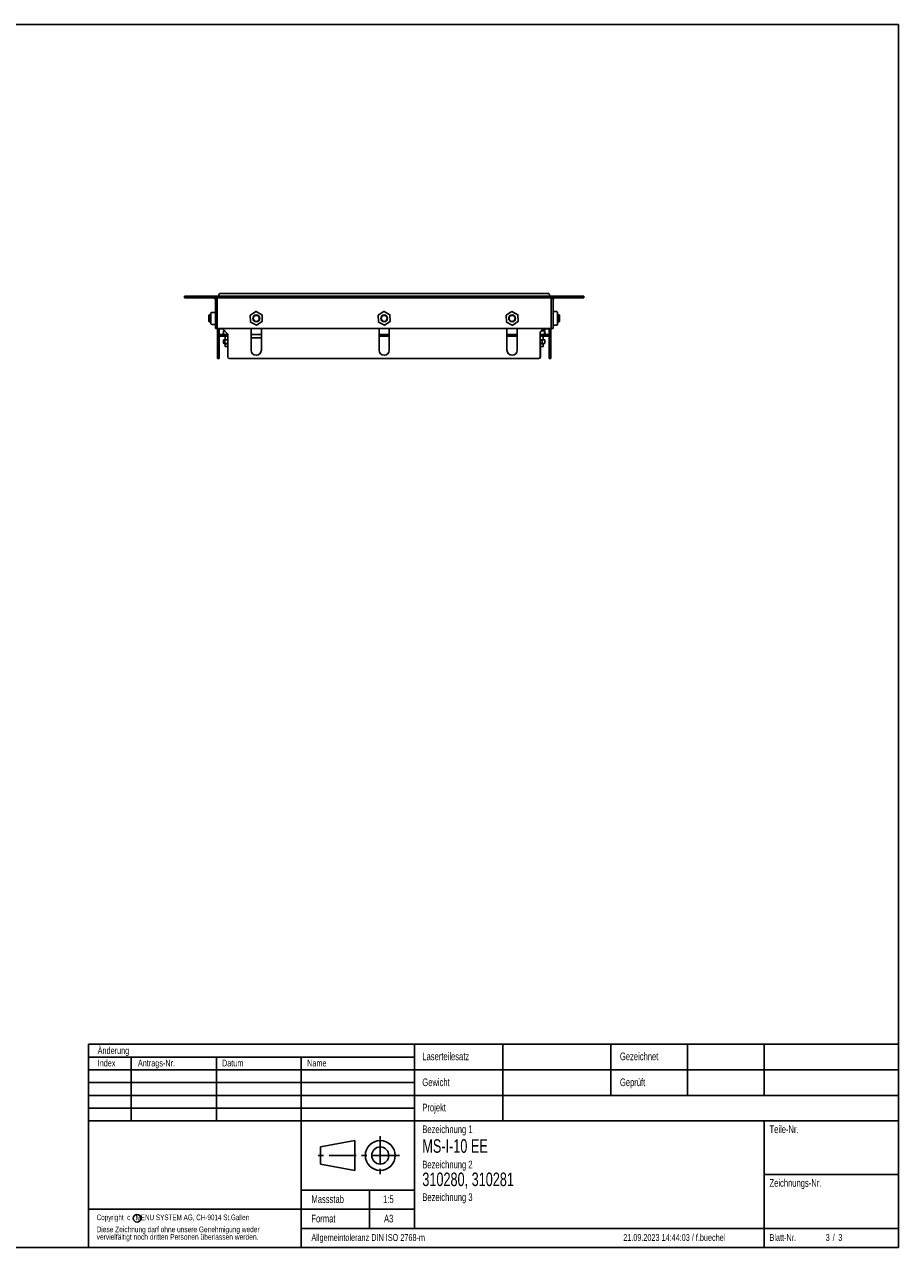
# Model space of a CAD drawing. Extents: x 24 to 2074, y 25 to 1460.
# Tile 2 of 2: x 1049 to 2074, y 25 to 1460. Entities that reach past the tile are written whole.
import ezdxf
from ezdxf.enums import TextEntityAlignment as Align

# ---------------------------------------------------------------- set-up
doc = ezdxf.new("R2010")
doc.units = 0
doc.header["$LTSCALE"] = 5
doc.linetypes.add('CENTER', pattern=[10.16, 6.35, -1.27, 1.27, -1.27])
doc.layers.get('0').update_dxf_attribs({"linetype": 'CONTINUOUS'})
doc.layers.add('LAYER1', color=2, linetype='CONTINUOUS')
doc.layers.add('LAYER3', color=4, linetype='CONTINUOUS')

msp = doc.modelspace()

# ---------------------------------------------------------------- linework, layer by layer
at = {"color": 7, "linetype": 'CONTINUOUS'}
for p, q in [((2074, 1460), (24, 1460)), ((2074, 25), (2074, 1460)), ((24, 25), (2074, 25))]:
    msp.add_line(p, q, dxfattribs=at)
at = {"color": 179, "linetype": 'CONTINUOUS'}
for p, q in [((1124, 263.5), (2074, 263.5)), ((1124, 263.5), (1124, 25)), ((1506.5, 263.5), (1506.5, 47.5)), ((1610, 263.5), (1610, 173.5)), ((1736.5, 263.5), (1736.5, 203.5)), ((1826.5, 263.5), (1826.5, 203.5)), ((1916.5, 263.5), (1916.5, 203.5)), ((2074, 263.5), (2074, 25)), ((1124, 248.5), (1506.5, 248.5)), ((1174, 248.5), (1174, 173.5)), ((1274, 248.5), (1274, 173.5)), ((1373.5, 248.5), (1373.5, 25)), ((1124, 233.5), (2074, 233.5)), ((1124, 218.5), (1506.5, 218.5)), ((1124, 203.5), (2074, 203.5)), ((1124, 188.5), (1506.5, 188.5)), ((1124, 173.5), (2074, 173.5)), ((1916.5, 173.5), (1916.5, 25)), ((1396.25, 143), (1436.25, 150.5)), ((1436.25, 150.5), (1436.25, 115.5)), ((1396.25, 123), (1396.25, 143)), ((1436.25, 115.5), (1396.25, 123)), ((1916.5, 110.5), (2074, 110.5)), ((1373.5, 92.5), (1506.5, 92.5)), ((1453.5, 92.5), (1453.5, 47.5)), ((1124, 70), (1506.5, 70)), ((1373.5, 47.5), (2074, 47.5)), ((1124, 25), (2074, 25))]:
    msp.add_line(p, q, dxfattribs=at)
at = {"color": 179, "linetype": 'CENTER'}
for p, q in [((1466.25, 155.5), (1466.25, 110.5)), ((1488.75, 133), (1391.25, 133))]:
    msp.add_line(p, q, dxfattribs=at)
at = {"color": 179, "linetype": 'CONTINUOUS'}
for centre, radius in [((1466.25, 133), 17.5), ((1466.25, 133), 10), ((1181.134, 59.391), 4.5)]:
    msp.add_circle(centre, radius, dxfattribs=at)
at = {"layer": 'LAYER1', "color": 2, "linetype": 'CONTINUOUS'}
for p, q in [((1236.834, 1141.172), (1236.834, 1139.172)), ((1236.834, 1141.172), (1704.834, 1141.172)), ((1236.834, 1139.172), (1704.834, 1139.172)), ((1272.834, 1137.172), (1272.834, 1103.172)), ((1274.834, 1139.172), (1274.834, 1137.172)), ((1274.834, 1103.172), (1274.834, 1137.172)), ((1277.724, 1144.172), (1281.077, 1144.172)), ((1281.077, 1144.172), (1660.591, 1144.172)), ((1660.591, 1144.172), (1663.944, 1144.172)), ((1666.834, 1137.172), (1666.834, 1139.172)), ((1666.834, 1137.172), (1666.834, 1103.172)), ((1668.834, 1103.172), (1668.834, 1137.172)), ((1704.834, 1141.172), (1704.834, 1139.172)), ((1267.534, 1115.435), (1267.534, 1121.199)), ((1272.634, 1122.217), (1268.534, 1122.217)), ((1272.634, 1122.211), (1272.634, 1122.217)), ((1272.834, 1122.017), (1272.834, 1122.024)), ((1320.419, 1123.072), (1313.879, 1118.94)), ((1327.468, 1119.482), (1320.619, 1123.08)), ((1327.883, 1111.582), (1327.575, 1119.313)), ((1470.419, 1123.072), (1463.879, 1118.94)), ((1477.468, 1119.482), (1470.619, 1123.08)), ((1477.883, 1111.582), (1477.575, 1119.313)), ((1620.419, 1123.072), (1613.879, 1118.94)), ((1627.468, 1119.482), (1620.619, 1123.08)), ((1627.883, 1111.582), (1627.575, 1119.313)), ((1673.134, 1123.076), (1669.034, 1123.076)), ((1674.134, 1121.956), (1674.134, 1119.106)), ((1265.784, 1119.172), (1265.334, 1118.722)), ((1265.334, 1118.722), (1265.334, 1111.622)), ((1265.334, 1111.622), (1265.784, 1111.172)), ((1267.534, 1119.172), (1265.784, 1119.172)), ((1265.784, 1119.172), (1265.784, 1111.172)), ((1265.784, 1111.172), (1267.534, 1111.172)), ((1267.534, 1109.408), (1267.534, 1115.435)), ((1267.534, 1109.145), (1267.534, 1109.408)), ((1268.534, 1108.128), (1272.634, 1108.128)), ((1272.634, 1108.427), (1272.634, 1108.429)), ((1272.634, 1108.128), (1272.634, 1108.128)), ((1313.786, 1118.763), (1314.094, 1111.032)), ((1314.201, 1110.863), (1321.049, 1107.265)), ((1321.249, 1107.273), (1327.79, 1111.405)), ((1463.786, 1118.763), (1464.094, 1111.032)), ((1464.201, 1110.863), (1471.049, 1107.265)), ((1471.249, 1107.273), (1477.79, 1111.405)), ((1613.786, 1118.763), (1614.094, 1111.032)), ((1614.201, 1110.863), (1621.049, 1107.265)), ((1621.249, 1107.273), (1627.79, 1111.405)), ((1669.034, 1107.269), (1673.134, 1107.269)), ((1675.884, 1119.172), (1674.134, 1119.172)), ((1674.134, 1119.106), (1674.134, 1112.322)), ((1674.134, 1112.322), (1674.134, 1108.388)), ((1674.134, 1111.172), (1675.884, 1111.172)), ((1676.334, 1118.722), (1675.884, 1119.172)), ((1675.884, 1118.159), (1675.884, 1119.172)), ((1675.884, 1111.172), (1675.884, 1118.159)), ((1675.884, 1111.172), (1676.334, 1111.622)), ((1676.334, 1117.823), (1676.334, 1118.722)), ((1676.334, 1111.622), (1676.334, 1117.823)), ((1274.834, 1103.172), (1272.834, 1103.172)), ((1666.834, 1103.172), (1274.834, 1103.172)), ((1275.334, 1102.972), (1275.334, 1103.172)), ((1277.334, 1102.972), (1275.334, 1102.972)), ((1275.334, 1102.387), (1275.334, 1102.972)), ((1275.334, 1102.387), (1275.334, 1097.558)), ((1275.334, 1096.144), (1275.334, 1097.558)), ((1275.334, 1096.144), (1275.334, 1069.972)), ((1277.334, 1103.172), (1277.334, 1102.972)), ((1277.334, 1102.972), (1277.334, 1102.387)), ((1278.834, 1102.972), (1277.334, 1102.972)), ((1277.334, 1102.387), (1277.334, 1097.558)), ((1277.334, 1097.558), (1277.334, 1096.144)), ((1277.334, 1096.144), (1277.334, 1069.972)), ((1278.334, 1094.172), (1278.334, 1096.172)), ((1278.334, 1096.172), (1283.334, 1096.172)), ((1283.334, 1094.172), (1278.334, 1094.172)), ((1278.834, 1102.972), (1279.334, 1102.972)), ((1280.506, 1102.972), (1279.334, 1102.972)), ((1281.434, 1097.032), (1281.434, 1096.172)), ((1282.508, 1097.563), (1281.566, 1097.22)), ((1286.748, 1097.558), (1281.92, 1102.387)), ((1282.325, 1100.372), (1282.325, 1097.638)), ((1282.525, 1100.572), (1282.726, 1100.572)), ((1282.526, 1100.372), (1282.526, 1097.645)), ((1282.726, 1100.572), (1283.734, 1100.572)), ((1287.334, 1096.172), (1283.334, 1096.172)), ((1283.334, 1094.172), (1287.334, 1094.172)), ((1284.334, 1094.172), (1284.334, 1090.122)), ((1287.334, 1069.972), (1287.334, 1096.144)), ((1314.834, 1103.172), (1314.834, 1077.972)), ((1314.834, 1096.172), (1326.834, 1096.172)), ((1326.834, 1092.172), (1314.834, 1092.172)), ((1326.834, 1077.972), (1326.834, 1103.172)), ((1464.834, 1103.172), (1464.834, 1077.972)), ((1464.834, 1096.172), (1476.834, 1096.172)), ((1476.834, 1094.172), (1464.834, 1094.172)), ((1476.834, 1077.972), (1476.834, 1103.172)), ((1614.834, 1103.172), (1614.834, 1077.972)), ((1614.834, 1096.172), (1626.834, 1096.172)), ((1626.334, 1094.172), (1614.834, 1094.172)), ((1626.834, 1094.172), (1626.334, 1094.172)), ((1626.834, 1077.972), (1626.834, 1103.172)), ((1653.641, 1098.144), (1653.641, 1069.972)), ((1653.641, 1096.172), (1658.334, 1096.172)), ((1658.334, 1094.172), (1653.641, 1094.172)), ((1657.055, 1102.387), (1654.226, 1099.558)), ((1655.241, 1100.572), (1655.265, 1100.572)), ((1655.265, 1100.572), (1658.599, 1100.572)), ((1657.334, 1100.572), (1657.334, 1102.619)), ((1657.334, 1090.122), (1657.334, 1094.172)), ((1657.934, 1100.572), (1659.748, 1102.387)), ((1658.334, 1096.172), (1663.334, 1096.172)), ((1663.334, 1094.172), (1658.334, 1094.172)), ((1662.834, 1102.972), (1658.469, 1102.972)), ((1658.599, 1100.572), (1658.668, 1100.572)), ((1658.668, 1100.572), (1659.143, 1100.572)), ((1658.868, 1097.654), (1658.868, 1100.372)), ((1660.103, 1097.22), (1658.968, 1097.633)), ((1659.343, 1097.638), (1659.343, 1100.372)), ((1660.234, 1096.172), (1660.234, 1097.032)), ((1662.834, 1102.972), (1666.334, 1102.972)), ((1663.334, 1096.172), (1663.334, 1094.172)), ((1664.334, 1102.387), (1664.334, 1102.972)), ((1664.334, 1099.558), (1664.334, 1102.387)), ((1664.334, 1098.144), (1664.334, 1099.558)), ((1664.334, 1069.972), (1664.334, 1098.144)), ((1666.334, 1103.172), (1666.334, 1102.972)), ((1666.334, 1102.972), (1666.334, 1102.387)), ((1666.334, 1099.558), (1666.334, 1102.387)), ((1666.334, 1099.558), (1666.334, 1098.144)), ((1666.334, 1069.972), (1666.334, 1098.144)), ((1666.834, 1103.172), (1668.834, 1103.172)), ((1282.299, 1086.068), (1282.299, 1090.122)), ((1284.124, 1090.122), (1282.299, 1090.122)), ((1283.307, 1085.122), (1287.334, 1085.122)), ((1284.124, 1086.068), (1284.124, 1090.122)), ((1287.334, 1090.122), (1284.124, 1090.122)), ((1284.334, 1085.122), (1284.334, 1082.172)), ((1284.534, 1081.972), (1286.334, 1081.972)), ((1286.334, 1081.972), (1287.334, 1081.972)), ((1655.917, 1090.122), (1653.641, 1090.122)), ((1653.641, 1085.122), (1658.361, 1085.122)), ((1653.641, 1081.972), (1655.334, 1081.972)), ((1654.334, 1069.972), (1654.334, 1081.972)), ((1655.334, 1081.972), (1657.134, 1081.972)), ((1655.917, 1086.068), (1655.917, 1090.122)), ((1659.089, 1090.122), (1655.917, 1090.122)), ((1657.334, 1082.172), (1657.334, 1085.122)), ((1659.089, 1086.068), (1659.089, 1090.122)), ((1659.351, 1090.122), (1659.089, 1090.122)), ((1659.351, 1086.068), (1659.351, 1090.122)), ((1275.334, 1067.972), (1275.334, 1069.972)), ((1277.334, 1067.972), (1275.334, 1067.972)), ((1277.334, 1069.972), (1277.334, 1067.972)), ((1651.641, 1067.972), (1289.334, 1067.972)), ((1664.334, 1067.972), (1664.334, 1069.972)), ((1666.334, 1067.972), (1664.334, 1067.972)), ((1666.334, 1069.972), (1666.334, 1067.972))]:
    msp.add_line(p, q, dxfattribs=at)
at = {"layer": 'LAYER1', "color": 2, "linetype": 'CONTINUOUS', "flags": 128}
for points in [[(1267.534, 1121.199), (1267.61, 1121.589), (1267.827, 1121.919)], [(1267.827, 1121.853), (1267.61, 1121.553), (1267.534, 1121.199)], [(1320.419, 1123.072), (1320.466, 1123.094), (1320.518, 1123.103)], [(1320.518, 1123.103), (1320.57, 1123.098), (1320.619, 1123.08)], [(1327.468, 1119.482), (1327.51, 1119.452), (1327.544, 1119.411)], [(1327.544, 1119.411), (1327.566, 1119.364), (1327.575, 1119.313)], [(1470.419, 1123.072), (1470.466, 1123.094), (1470.518, 1123.103)], [(1470.518, 1123.103), (1470.57, 1123.098), (1470.619, 1123.08)], [(1477.468, 1119.482), (1477.51, 1119.452), (1477.544, 1119.411)], [(1477.544, 1119.411), (1477.566, 1119.364), (1477.575, 1119.313)], [(1620.419, 1123.072), (1620.466, 1123.094), (1620.518, 1123.103)], [(1620.518, 1123.103), (1620.57, 1123.098), (1620.619, 1123.08)], [(1627.468, 1119.482), (1627.51, 1119.452), (1627.544, 1119.411)], [(1627.544, 1119.411), (1627.566, 1119.364), (1627.575, 1119.313)], [(1674.134, 1121.956), (1674.058, 1122.378), (1673.841, 1122.735)], [(1673.841, 1122.722), (1674.058, 1122.371), (1674.134, 1121.956)], [(1267.534, 1109.145), (1267.61, 1108.756), (1267.827, 1108.426)], [(1272.821, 1108.593), (1272.83, 1108.608), (1272.834, 1108.627)], [(1313.786, 1118.763), (1313.79, 1118.815), (1313.808, 1118.864)], [(1313.808, 1118.864), (1313.838, 1118.906), (1313.879, 1118.94)], [(1314.125, 1110.933), (1314.103, 1110.981), (1314.094, 1111.032)], [(1314.201, 1110.863), (1314.158, 1110.893), (1314.125, 1110.933)], [(1321.15, 1107.242), (1321.098, 1107.247), (1321.049, 1107.265)], [(1321.249, 1107.273), (1321.202, 1107.251), (1321.15, 1107.242)], [(1327.86, 1111.481), (1327.83, 1111.439), (1327.79, 1111.405)], [(1327.883, 1111.582), (1327.878, 1111.53), (1327.86, 1111.481)], [(1463.786, 1118.763), (1463.79, 1118.815), (1463.808, 1118.864)], [(1463.808, 1118.864), (1463.838, 1118.906), (1463.879, 1118.94)], [(1464.125, 1110.933), (1464.103, 1110.981), (1464.094, 1111.032)], [(1464.201, 1110.863), (1464.158, 1110.893), (1464.125, 1110.933)], [(1471.15, 1107.242), (1471.098, 1107.247), (1471.049, 1107.265)], [(1471.249, 1107.273), (1471.202, 1107.251), (1471.15, 1107.242)], [(1477.86, 1111.481), (1477.83, 1111.439), (1477.79, 1111.405)], [(1477.883, 1111.582), (1477.878, 1111.53), (1477.86, 1111.481)], [(1613.786, 1118.763), (1613.79, 1118.815), (1613.808, 1118.864)], [(1613.808, 1118.864), (1613.838, 1118.906), (1613.879, 1118.94)], [(1614.125, 1110.933), (1614.103, 1110.981), (1614.094, 1111.032)], [(1614.201, 1110.863), (1614.158, 1110.893), (1614.125, 1110.933)], [(1621.15, 1107.242), (1621.098, 1107.247), (1621.049, 1107.265)], [(1621.249, 1107.273), (1621.202, 1107.251), (1621.15, 1107.242)], [(1627.86, 1111.481), (1627.83, 1111.439), (1627.79, 1111.405)], [(1627.883, 1111.582), (1627.878, 1111.53), (1627.86, 1111.481)], [(1674.134, 1108.388), (1674.058, 1107.967), (1673.841, 1107.61)], [(1658.799, 1097.654), (1658.834, 1097.822), (1658.868, 1097.654)], [(1658.967, 1097.628), (1658.965, 1097.634), (1658.952, 1097.602), (1658.939, 1097.466)], [(1659.466, 1097.452), (1659.466, 1097.452), (1659.464, 1097.453), (1659.458, 1097.456), (1659.448, 1097.46), (1659.425, 1097.475), (1659.392, 1097.505), (1659.359, 1097.558), (1659.344, 1097.624), (1659.345, 1097.637)], [(1655.917, 1086.068), (1654.542, 1085.822), (1653.641, 1085.864)], [(1659.351, 1086.068), (1659.228, 1086.02), (1659.156, 1085.996)]]:
    msp.add_lwpolyline(points, dxfattribs=at)
at = {"layer": 'LAYER1', "color": 2, "linetype": 'CONTINUOUS'}
for centre, radius in [((1320.834, 1115.172), 4), ((1320.834, 1115.172), 3.55), ((1470.834, 1115.172), 4), ((1470.834, 1115.172), 3.55), ((1620.834, 1115.172), 4), ((1620.834, 1115.172), 3.55)]:
    msp.add_circle(centre, radius, dxfattribs=at)
for centre, radius, start, end in [((1270.834, 1137.172), 2, 0, 90), ((1270.834, 1137.172), 4, 0, 30), ((1282.334, 1141.172), 5.5, 146.944269, 180), ((1659.334, 1141.172), 5.5, 0, 33.055731), ((1670.834, 1137.172), 4, 150, 180), ((1670.834, 1137.172), 2, 90, 180), ((1268.536, 1121.225), 0.992, 90.088126, 135.601501), ((1272.635, 1122.014), 0.197, 2.921927, 90.109956), ((1669.034, 1122.876), 0.2, 90, 180), ((1673.124, 1122.1), 0.958, 41.534563, 89.414628), ((1673.126, 1122.074), 0.965, 42.172512, 89.500126), ((1268.536, 1109.12), 0.992, 224.398499, 269.911874), ((1272.634, 1108.627), 0.2, 269.978699, 359.978683), ((1272.64, 1108.61), 0.181, 268.237495, 356.927646), ((1272.634, 1108.328), 0.2, 269.978699, 359.978683), ((1272.634, 1108.327), 0.199, 269.936553, 316.932822), ((1669.034, 1107.469), 0.2, 180, 270), ((1673.126, 1108.271), 0.965, 270.499874, 317.827488), ((1673.124, 1108.245), 0.958, 270.585372, 318.465437), ((1673.147, 1108.314), 0.983, 326.852103, 358.125307), ((1279.334, 1104.972), 2, 244.158067, 270), ((1280.506, 1100.972), 2, 45, 90), ((1281.634, 1097.032), 0.2, 110, 180), ((1282.13, 1097.632), 0.194, 292.025131, 1.640657), ((1282.525, 1100.372), 0.2, 90, 180), ((1282.341, 1097.645), 0.188, 287.935903, 310.788626), ((1282.36, 1097.629), 0.163, 309.451617, 5.629688), ((1282.726, 1100.372), 0.2, 90, 180), ((1285.334, 1096.144), 2, 0, 45), ((1655.641, 1098.144), 2, 135, 180), ((1658.469, 1100.972), 2, 90, 135), ((1658.668, 1100.372), 0.2, 359.995253, 89.995252), ((1658.997, 1097.656), 0.198, 180.444645, 252.816914), ((1659.143, 1100.372), 0.2, 0, 90), ((1661.163, 1100.972), 2, 90, 135), ((1660.034, 1097.032), 0.2, 0, 70), ((1283.211, 1087.628), 1.807, 239.668086, 300.331914), ((1281.893, 1084.622), 1.5, 19.471221, 69.687622), ((1286.033, 1093.125), 7.311, 254.859073, 280.250234), ((1284.534, 1082.172), 0.2, 180, 270), ((1320.834, 1077.972), 6, 180, 0), ((1470.834, 1077.972), 6, 180, 0), ((1620.834, 1077.972), 6, 180, 0), ((1657.503, 1090.996), 5.176, 252.15767, 287.84233), ((1657.134, 1082.172), 0.2, 270, 0), ((1659.776, 1084.622), 1.5, 126.462636, 160.528779), ((1289.334, 1069.972), 2, 180, 270), ((1651.641, 1069.972), 2, 270, 0), ((1652.334, 1069.972), 2, 270, 0)]:
    msp.add_arc(centre, radius, start, end, dxfattribs=at)

# ---------------------------------------------------------------- texts
at = {"layer": 'LAYER3', "color": 4, "linetype": 'CONTINUOUS'}
for s, height, width, p in [('Änderung', 7.9375, 0.738397, (1134.834, 249.758)), ('Index', 7.9375, 0.738397, (1134.834, 235.109)), ('Antrags-Nr.', 7.9375, 0.738397, (1182.022, 235.109)), ('Datum', 7.9375, 0.738397, (1280.627, 235.109)), ('Name', 7.9375, 0.738397, (1380.485, 235.109)), ('Laserteilesatz', 9.017, 0.738397, (1515.551, 242.058)), ('Gezeichnet', 9.017, 0.738397, (1747.283, 242.058)), ('Gewicht', 9.017, 0.738397, (1515.551, 211.682)), ('Geprüft', 9.017, 0.738397, (1747.283, 211.682)), ('Projekt', 9.017, 0.738397, (1515.551, 182.078)), ('Bezeichnung 1', 9.017, 0.738397, (1515.551, 156.528)), ('Teile-Nr.', 9.017, 0.738397, (1922.698, 156.528)), ('MS-I-10 EE', 15.875, 0.7, (1515.551, 131.42)), ('Bezeichnung 2', 9.017, 0.738397, (1515.551, 115.186)), ('310280, 310281', 15.875, 0.7, (1515.551, 92.325)), ('Zeichnungs-Nr.', 9.017, 0.738397, (1922.698, 93.578)), ('Massstab', 9.017, 0.738397, (1385.529, 74.537)), ('1:5', 9.017, 0.738397, (1469.548, 74.537)), ('Bezeichnung 3', 9.017, 0.738397, (1515.551, 76.921)), ('Copyright  c   MENU SYSTEM AG, CH-9014 St.Gallen', 6.61458, 0.669172, (1133.649, 55.126)), ('Format', 9.017, 0.738397, (1385.529, 51.742)), ('A3', 9.017, 0.738397, (1470.638, 51.742)), ('Diese Zeichnung darf ohne unsere Genehmigung weder', 6.61458, 0.694093, (1133.649, 41.015)), ('vervielfältigt noch dritten Personen überlassen werden.', 6.61458, 0.704833, (1133.649, 32.196)), ('Allgemeintoleranz DIN ISO 2768-m', 7.9375, 0.703784, (1385.529, 30.429)), ('21.09.2023 14:44:03 / f.buechel', 7.9375, 0.702668, (1751.131, 30.429)), ('Blatt-Nr.', 7.9375, 0.738397, (1922.698, 30.429)), ('3', 7.938, 0.738397, (1988.558, 30.429)), ('/', 7.938, 0.738397, (1996.797, 30.429)), ('3', 7.938, 0.738397, (2003.437, 30.429))]:
    msp.add_text(s, height=height, dxfattribs=dict(at, width=width)).set_placement(p, align=Align.BOTTOM_LEFT)

doc.saveas('drawing.dxf')
